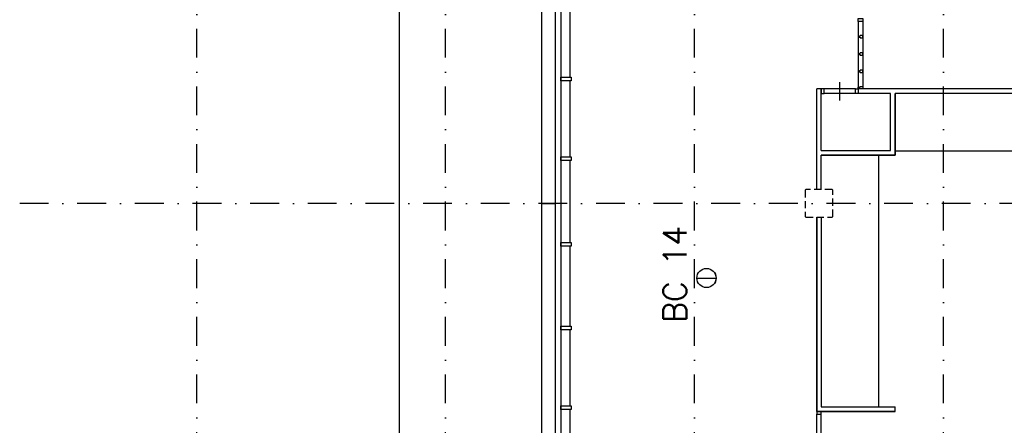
# Model space of a CAD drawing. Extents: x 36324 to 146208, y 143889 to 220609.
# Tile 2 of 21: x 36324 to 57682, y 170565 to 179368. Entities that reach past the tile are written whole.
import ezdxf

# ---------------------------------------------------------------- set-up
doc = ezdxf.new("R2010")
doc.units = 0
doc.header["$LTSCALE"] = 100
doc.linetypes.add('B0302', pattern=[12.5, 6.25, -3.125, 0, -3.125])
doc.linetypes.add('B0701', pattern=[2.34375, 1.5625, -0.78125])
for name, color, linetype in [('Bouwkundig', 253, 'CONTINUOUS'), ('Bouwkundig tekst', 252, 'CONTINUOUS'), ('Stramien', 252, 'B0302')]:
    doc.layers.add(name, color=color, linetype=linetype)
doc.styles.get("Standard").update_dxf_attribs({"font": 'romans.shx'})

msp = doc.modelspace()

# ---------------------------------------------------------------- linework, layer by layer
at = {"layer": 'Bouwkundig', "linetype": 'B0701'}
for p, q in [((53378, 175680), (53363, 175665)), ((53363, 175665), (53363, 175095)), ((53948, 175680), (53378, 175680)), ((53963, 175665), (53948, 175680)), ((53963, 175095), (53963, 175665)), ((53363, 175095), (53378, 175080)), ((53378, 175080), (53948, 175080)), ((53948, 175080), (53963, 175095))]:
    msp.add_line(p, q, dxfattribs=at)
at = {"layer": 'Bouwkundig', "linetype": 'Continuous'}
msp.add_line((51013, 173762), (51431, 173762), dxfattribs=at)
for points in [[(78963, 197980), (78963, 163580), (44563, 163580), (44563, 203380), (68163, 203380), (68163, 197980), (78963, 197980)], [(47649, 175380), (47649, 180780)], [(47949, 175380), (47949, 180780)], [(48063, 180780), (48063, 175380)], [(48263, 178120), (48263, 179850)], [(54513, 179345), (54513, 177900)], [(54613, 179330), (54613, 177916)], [(54513, 179007), (54513, 178987), (54553, 178987), (54553, 178972), (54613, 178972), (54613, 179022), (54553, 179022)], [(54513, 179007), (54553, 179007)], [(54553, 179007), (54553, 179022)], [(54513, 178633), (54513, 178613), (54553, 178613), (54553, 178598), (54613, 178598), (54613, 178648), (54553, 178648)], [(54513, 178633), (54553, 178633)], [(54553, 178633), (54553, 178648)], [(54513, 178259), (54513, 178239), (54553, 178239), (54553, 178224), (54613, 178224), (54613, 178274), (54553, 178274)], [(54513, 178259), (54553, 178259)], [(54553, 178259), (54553, 178274)], [(48263, 176390), (48263, 178040)], [(54113, 177615), (54113, 177815), (54113, 178015)], [(53613, 175680), (53613, 177865)], [(53613, 176480), (53613, 177865)], [(53713, 177865), (53613, 177865)], [(53713, 176530), (53713, 177865)], [(53713, 176530), (55213, 176530), (55213, 177765)], [(53713, 176430), (55313, 176430), (55313, 177765)], [(54453, 177865), (53773, 177865)], [(54453, 177765), (53773, 177765)], [(58173, 177865), (54513, 177865)], [(55213, 177865), (54513, 177865)], [(54513, 177865), (54513, 177765)], [(55213, 177765), (54513, 177765)], [(55213, 176530), (55213, 177765)], [(55313, 177765), (55313, 176430)], [(60873, 177765), (55313, 177765)], [(53613, 175680), (53613, 176480)], [(53713, 176530), (55213, 176530)], [(55313, 176430), (53713, 176430)], [(53713, 175680), (53713, 176430)], [(54963, 170965), (54963, 176430)], [(60873, 176515), (55313, 176515)], [(48263, 175380), (48263, 176310)], [(53713, 175680), (53613, 175680)], [(47649, 169980), (47649, 175380)], [(47649, 175380), (47949, 175380)], [(47949, 169980), (47949, 175380)], [(48063, 175380), (47949, 175380)], [(48063, 175380), (48063, 169980)], [(48263, 174530), (48263, 175380)], [(53613, 170865), (53613, 175080)], [(53613, 175080), (53613, 170865), (55313, 170865)], [(53613, 175080), (53713, 175080)], [(53713, 175080), (53713, 170965)], [(53713, 175080), (53713, 170965), (55313, 170965)], [(48263, 172720), (48263, 174450)], [(48263, 170990), (48263, 172640)], [(48263, 169980), (48263, 170910)], [(55313, 170865), (53613, 170865)], [(53713, 170965), (55313, 170965)], [(55313, 170865), (55313, 170965)], [(53613, 169920), (53613, 170806)], [(53712, 169920), (53712, 170806)]]:
    msp.add_lwpolyline(points, dxfattribs=at)
for points in [[(54513, 179330), (54513, 179390), (54613, 179390), (54613, 179330)], [(48063, 178040), (48063, 178120), (48283, 178120), (48283, 178040)], [(54513, 177865), (54513, 177900), (54553, 177900), (54553, 177915), (54613, 177915), (54613, 177865)], [(53713, 177765), (53773, 177765), (53773, 177865), (53713, 177865)], [(54513, 177765), (54453, 177765), (54453, 177865), (54513, 177865)], [(48063, 176310), (48063, 176390), (48283, 176390), (48283, 176310)], [(48063, 174450), (48063, 174530), (48283, 174530), (48283, 174450)], [(48063, 172640), (48063, 172720), (48283, 172720), (48283, 172640)], [(48063, 170910), (48063, 170990), (48283, 170990), (48283, 170910)], [(53613, 170865), (53613, 170806), (53712, 170806), (53712, 170865)]]:
    msp.add_lwpolyline(points, close=True, dxfattribs=at)
for radius in [209, 208]:
    msp.add_circle((51222, 173762), radius, dxfattribs=at)
at = {"layer": 'Stramien'}
for p, q in [((40163, 153542), (40163, 205239)), ((45563, 153542), (45563, 205239)), ((50963, 153542), (50963, 205239)), ((56363, 153542), (56363, 205239)), ((145708, 175380), (36324, 175380))]:
    msp.add_line(p, q, dxfattribs=at)

# ---------------------------------------------------------------- texts
at = {"layer": 'Bouwkundig tekst', "linetype": 'Continuous'}
msp.add_text('BC 14', height=500, rotation=90, dxfattribs=at).set_placement((50785, 172791))

doc.saveas('drawing.dxf')
